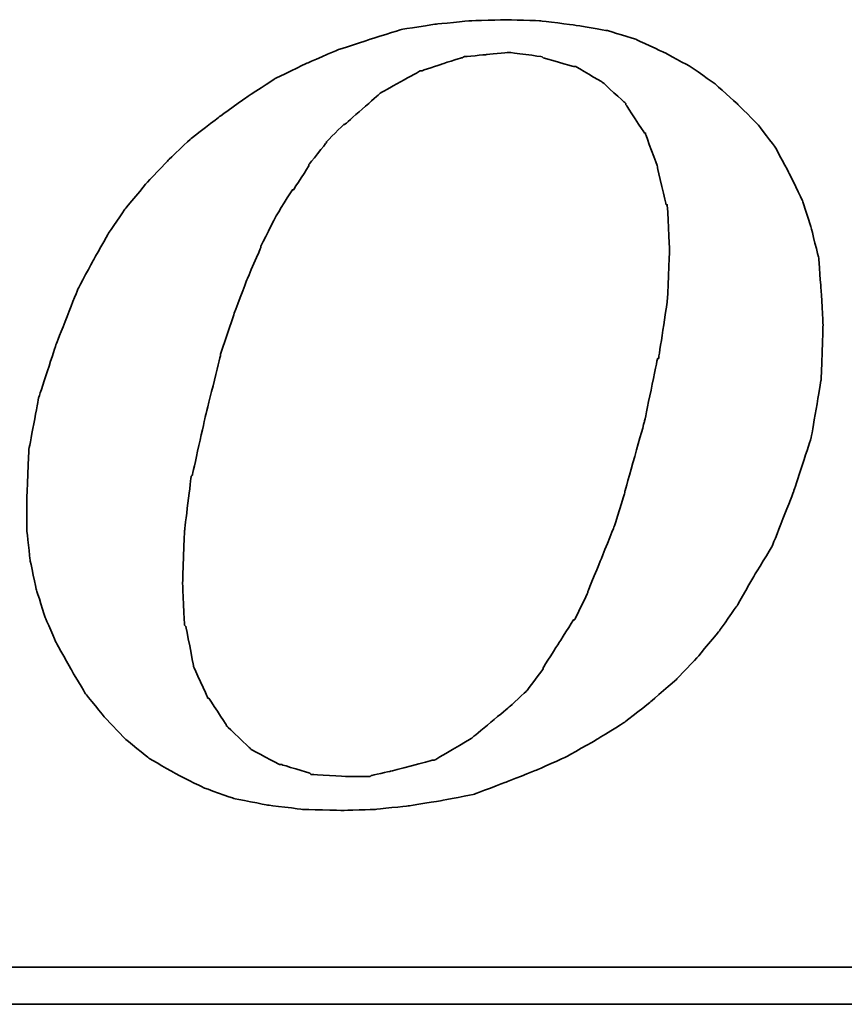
# Model space of a CAD drawing. Header units: millimetres. Extents: x 15 to 561, y -65 to 119.
# Tile 44 of 50: x 445.18 to 449.91, y -17.69 to -12.04. Entities that reach past the tile are written whole.
import ezdxf

# ---------------------------------------------------------------- set-up
doc = ezdxf.new("R2010")
doc.units = ezdxf.units.MM
doc.header["$LTSCALE"] = 0.15
doc.layers.add('DIM', color=4, linetype='CONTINUOUS')
doc.layers.add('layer 1', color=7, linetype='CONTINUOUS')

# ---------------------------------------------------------------- blocks, each defined once
blk = doc.blocks.new('TBI MOTION logo(完整正式版)')
at = {"layer": 'layer 1', "color": 22, "lineweight": 35}
for points, knots in [([(35.79625, -6.98375), (35.79625, -6.98375), (36.23125, -7.43875), (36.23125, -7.43875), (36.23125, -7.43875), (36.23125, -7.43875), (36.75625, -7.87125), (36.75625, -7.87125), (36.75625, -7.87125), (36.75625, -7.87125), (37.33125, -8.20375), (37.33125, -8.20375), (37.33125, -8.20375), (37.33125, -8.20375), (37.95625, -8.51875), (37.95625, -8.51875), (37.95625, -8.51875), (37.95625, -8.51875), (38.62625, -8.75875), (38.62625, -8.75875), (38.62625, -8.75875), (38.62625, -8.75875), (39.37125, -8.90375), (39.37125, -8.90375), (39.37125, -8.90375), (39.37125, -8.90375), (40.14125, -8.99875), (40.14125, -8.99875), (40.14125, -8.99875), (40.14125, -8.99875), (41.02625, -9.02375), (41.02625, -9.02375), (41.02625, -9.02375), (41.02625, -9.02375), (41.74625, -8.99875), (41.74625, -8.99875), (41.74625, -8.99875), (41.74625, -8.99875), (42.46625, -8.92375), (42.46625, -8.92375), (42.46625, -8.92375), (42.46625, -8.92375), (43.21125, -8.80625), (43.21125, -8.80625), (43.21125, -8.80625), (43.21125, -8.80625), (43.93125, -8.66375), (43.93125, -8.66375), (43.93125, -8.66375), (43.93125, -8.66375), (44.62625, -8.39875), (44.62625, -8.39875), (44.62625, -8.39875), (44.62625, -8.39875), (45.29625, -8.13375), (45.29625, -8.13375), (45.29625, -8.13375), (45.29625, -8.13375), (45.94625, -7.84375), (45.94625, -7.84375), (45.94625, -7.84375), (45.94625, -7.84375), (46.61625, -7.46375), (46.61625, -7.46375), (46.61625, -7.46375), (46.61625, -7.46375), (47.24125, -7.07875), (47.24125, -7.07875), (47.24125, -7.07875), (47.24125, -7.07875), (47.81625, -6.62375), (47.81625, -6.62375), (47.81625, -6.62375), (47.81625, -6.62375), (48.36875, -6.14375), (48.36875, -6.14375), (48.36875, -6.14375), (48.36875, -6.14375), (48.84625, -5.64125), (48.84625, -5.64125), (48.84625, -5.64125), (48.84625, -5.64125), (49.32625, -5.06375), (49.32625, -5.06375), (49.32625, -5.06375), (49.32625, -5.06375), (49.71125, -4.51374), (49.71125, -4.51374), (49.71125, -4.51374), (49.71125, -4.51374), (50.09625, -3.83874), (50.09625, -3.83874), (50.09625, -3.83874), (50.09625, -3.83874), (50.48125, -3.21374), (50.48125, -3.21374), (50.48125, -3.21374), (50.48125, -3.21374), (50.96125, -1.99125), (50.96125, -1.99125), (50.96125, -1.99125), (50.96125, -1.99125), (51.34375, -0.81875), (51.34375, -0.81875), (51.34375, -0.81875), (51.34375, -0.81875), (51.56125, 0.45624), (51.56125, 0.45624), (51.56125, 0.45624), (51.56125, 0.45624), (51.60625, 1.67624), (51.60625, 1.67624), (51.60625, 1.67624), (51.60625, 1.67624), (51.56125, 2.44625), (51.56125, 2.44625), (51.56125, 2.44625), (51.56125, 2.44625), (51.51125, 3.14125), (51.51125, 3.14125), (51.51125, 3.14125), (51.51125, 3.14125), (51.34375, 3.81125), (51.34375, 3.81125), (51.34375, 3.81125), (51.34375, 3.81125), (51.15125, 4.41125), (51.15125, 4.41125), (51.15125, 4.41125), (51.15125, 4.41125), (50.86125, 5.01125), (50.86125, 5.01125), (50.86125, 5.01125), (50.86125, 5.01125), (50.55125, 5.58875), (50.55125, 5.58875), (50.55125, 5.58875), (50.55125, 5.58875), (50.16625, 6.09125), (50.16625, 6.09125), (50.16625, 6.09125), (50.16625, 6.09125), (49.71125, 6.54875), (49.71125, 6.54875), (49.71125, 6.54875), (49.71125, 6.54875), (49.23125, 6.98125), (49.23125, 6.98125), (49.23125, 6.98125), (49.23125, 6.98125), (48.67875, 7.36625), (48.67875, 7.36625), (48.67875, 7.36625), (48.67875, 7.36625), (48.10375, 7.67625), (48.10375, 7.67625), (48.10375, 7.67625), (48.10375, 7.67625), (47.48125, 7.96375), (47.48125, 7.96375), (47.48125, 7.96375), (47.48125, 7.96375), (46.85625, 8.15625), (46.85625, 8.15625), (46.85625, 8.15625), (46.85625, 8.15625), (46.13625, 8.27624), (46.13625, 8.27624), (46.13625, 8.27624), (46.13625, 8.27624), (45.39125, 8.37125), (45.39125, 8.37125), (45.39125, 8.37125), (45.39125, 8.37125), (44.62625, 8.39624), (44.62625, 8.39624), (44.62625, 8.39624), (44.62625, 8.39624), (43.83625, 8.37125), (43.83625, 8.37125), (43.83625, 8.37125), (43.83625, 8.37125), (43.09125, 8.30125), (43.09125, 8.30125), (43.09125, 8.30125), (43.09125, 8.30125), (42.32125, 8.18125), (42.32125, 8.18125), (42.32125, 8.18125), (42.32125, 8.18125), (41.62875, 7.96375), (41.62875, 7.96375), (41.62875, 7.96375), (41.62875, 7.96375), (40.90625, 7.72625), (40.90625, 7.72625), (40.90625, 7.72625), (40.90625, 7.72625), (40.23624, 7.43625), (40.23624, 7.43625), (40.23624, 7.43625), (40.23624, 7.43625), (39.54124, 7.10125), (39.54124, 7.10125), (39.54124, 7.10125), (39.54124, 7.10125), (38.91625, 6.69125), (38.91625, 6.69125), (38.91625, 6.69125), (38.91625, 6.69125), (38.31625, 6.26125), (38.31625, 6.26125), (38.31625, 6.26125), (38.31625, 6.26125), (37.69125, 5.78125), (37.69125, 5.78125), (37.69125, 5.78125), (37.69125, 5.78125), (37.18625, 5.30125), (37.18625, 5.30125), (37.18625, 5.30125), (37.18625, 5.30125), (36.70625, 4.79624), (36.70625, 4.79624), (36.70625, 4.79624), (36.70625, 4.79624), (36.23125, 4.22125), (36.23125, 4.22125), (36.23125, 4.22125), (36.23125, 4.22125), (35.87124, 3.69375), (35.87124, 3.69375), (35.87124, 3.69375), (35.87124, 3.69375), (35.53125, 3.09125), (35.53125, 3.09125), (35.53125, 3.09125), (35.53125, 3.09125), (35.19875, 2.47125), (35.19875, 2.47125), (35.19875, 2.47125), (35.19875, 2.47125), (34.71625, 1.24625), (34.71625, 1.24625), (34.71625, 1.24625), (34.71625, 1.24625), (34.33125, 0.06874), (34.33125, 0.06874), (34.33125, 0.06874), (34.33125, 0.06874), (34.11625, -1.07875), (34.11625, -1.07875), (34.11625, -1.07875), (34.11625, -1.07875), (34.07125, -2.15875), (34.07125, -2.15875), (34.07125, -2.15875), (34.07125, -2.15875), (34.07125, -2.85375), (34.07125, -2.85375), (34.07125, -2.85375), (34.07125, -2.85375), (34.14125, -3.50375), (34.14125, -3.50375), (34.14125, -3.50375), (34.14125, -3.50375), (34.28625, -4.17375), (34.28625, -4.17375), (34.28625, -4.17375), (34.28625, -4.17375), (34.47625, -4.77624), (34.47625, -4.77624), (34.47625, -4.77624), (34.47625, -4.77624), (34.71625, -5.32625), (34.71625, -5.32625), (34.71625, -5.32625), (34.71625, -5.32625), (35.05375, -5.92875), (35.05375, -5.92875), (35.05375, -5.92875), (35.05375, -5.92875), (35.36375, -6.45375), (35.36375, -6.45375), (35.36375, -6.45375), (35.36375, -6.45375), (35.79625, -6.98375), (35.79625, -6.98375)], [0, 0, 0, 0, 0.01388889, 0.01388889, 0.01388889, 0.0138889, 0.02777778, 0.02777778, 0.02777778, 0.02777779, 0.04166667, 0.04166667, 0.04166667, 0.04166668, 0.05555556, 0.05555556, 0.05555556, 0.05555557, 0.06944444, 0.06944444, 0.06944444, 0.06944445, 0.08333333, 0.08333333, 0.08333333, 0.08333334, 0.09722222, 0.09722222, 0.09722222, 0.09722223, 0.11111111, 0.11111111, 0.11111111, 0.11111112, 0.125, 0.125, 0.125, 0.12500001, 0.13888889, 0.13888889, 0.13888889, 0.1388889, 0.15277778, 0.15277778, 0.15277778, 0.15277779, 0.16666667, 0.16666667, 0.16666667, 0.16666668, 0.18055556, 0.18055556, 0.18055556, 0.18055557, 0.19444444, 0.19444444, 0.19444444, 0.19444445, 0.20833333, 0.20833333, 0.20833333, 0.20833334, 0.22222222, 0.22222222, 0.22222222, 0.22222223, 0.23611111, 0.23611111, 0.23611111, 0.23611112, 0.25, 0.25, 0.25, 0.25000001, 0.26388889, 0.26388889, 0.26388889, 0.2638889, 0.27777778, 0.27777778, 0.27777778, 0.27777779, 0.29166667, 0.29166667, 0.29166667, 0.29166668, 0.30555556, 0.30555556, 0.30555556, 0.30555557, 0.31944444, 0.31944444, 0.31944444, 0.31944445, 0.33333333, 0.33333333, 0.33333333, 0.33333334, 0.34722222, 0.34722222, 0.34722222, 0.34722223, 0.36111111, 0.36111111, 0.36111111, 0.36111112, 0.375, 0.375, 0.375, 0.37500001, 0.38888889, 0.38888889, 0.38888889, 0.3888889, 0.40277778, 0.40277778, 0.40277778, 0.40277779, 0.41666667, 0.41666667, 0.41666667, 0.41666668, 0.43055556, 0.43055556, 0.43055556, 0.43055557, 0.44444444, 0.44444444, 0.44444444, 0.44444445, 0.45833333, 0.45833333, 0.45833333, 0.45833334, 0.47222222, 0.47222222, 0.47222222, 0.47222223, 0.48611111, 0.48611111, 0.48611111, 0.48611112, 0.5, 0.5, 0.5, 0.50000001, 0.51388889, 0.51388889, 0.51388889, 0.5138889, 0.52777778, 0.52777778, 0.52777778, 0.52777779, 0.54166667, 0.54166667, 0.54166667, 0.54166668, 0.55555556, 0.55555556, 0.55555556, 0.55555557, 0.56944444, 0.56944444, 0.56944444, 0.56944445, 0.58333333, 0.58333333, 0.58333333, 0.58333334, 0.59722222, 0.59722222, 0.59722222, 0.59722223, 0.61111111, 0.61111111, 0.61111111, 0.61111112, 0.625, 0.625, 0.625, 0.62500001, 0.63888889, 0.63888889, 0.63888889, 0.6388889, 0.65277778, 0.65277778, 0.65277778, 0.65277779, 0.66666667, 0.66666667, 0.66666667, 0.66666668, 0.68055556, 0.68055556, 0.68055556, 0.68055557, 0.69444444, 0.69444444, 0.69444444, 0.69444445, 0.70833333, 0.70833333, 0.70833333, 0.70833334, 0.72222222, 0.72222222, 0.72222222, 0.72222223, 0.73611111, 0.73611111, 0.73611111, 0.73611112, 0.75, 0.75, 0.75, 0.75000001, 0.76388889, 0.76388889, 0.76388889, 0.7638889, 0.77777778, 0.77777778, 0.77777778, 0.77777779, 0.79166667, 0.79166667, 0.79166667, 0.79166668, 0.80555556, 0.80555556, 0.80555556, 0.80555557, 0.81944444, 0.81944444, 0.81944444, 0.81944445, 0.83333333, 0.83333333, 0.83333333, 0.83333334, 0.84722222, 0.84722222, 0.84722222, 0.84722223, 0.86111111, 0.86111111, 0.86111111, 0.86111112, 0.875, 0.875, 0.875, 0.87500001, 0.88888889, 0.88888889, 0.88888889, 0.8888889, 0.90277778, 0.90277778, 0.90277778, 0.90277779, 0.91666667, 0.91666667, 0.91666667, 0.91666668, 0.93055556, 0.93055556, 0.93055556, 0.93055557, 0.94444444, 0.94444444, 0.94444444, 0.94444445, 0.95833333, 0.95833333, 0.95833333, 0.95833334, 0.97222222, 0.97222222, 0.97222222, 0.97222223, 0.98611111, 0.98611111, 0.98611111, 0.98611112, 1, 1, 1, 1]), ([(38.33875, 1.03124), (38.33875, 1.03124), (38.62625, 1.89625), (38.62625, 1.89625), (38.62625, 1.89625), (38.62625, 1.89625), (38.91625, 2.66375), (38.91625, 2.66375), (38.91625, 2.66375), (38.91625, 2.66375), (39.22625, 3.38125), (39.22625, 3.38125), (39.22625, 3.38125), (39.22625, 3.38125), (39.22625, 3.40624), (39.22625, 3.40624), (39.22625, 3.40624), (39.22625, 3.40624), (39.56124, 4.07624), (39.56124, 4.07624), (39.56124, 4.07624), (39.56124, 4.07624), (39.92125, 4.65125), (39.92125, 4.65125), (39.92125, 4.65125), (39.92125, 4.65125), (39.94625, 4.65125), (39.94625, 4.65125), (39.94625, 4.65125), (39.94625, 4.65125), (40.28125, 5.17875), (40.28125, 5.17875), (40.28125, 5.17875), (40.28125, 5.17875), (40.28125, 5.20375), (40.28125, 5.20375), (40.28125, 5.20375), (40.28125, 5.20375), (40.66875, 5.68625), (40.66875, 5.68625), (40.66875, 5.68625), (40.66875, 5.68625), (40.66875, 5.70625), (40.66875, 5.70625), (40.66875, 5.70625), (40.66875, 5.70625), (41.05124, 6.09125), (41.05124, 6.09125), (41.05124, 6.09125), (41.05124, 6.09125), (41.07625, 6.09125), (41.07625, 6.09125), (41.07625, 6.09125), (41.07625, 6.09125), (41.84125, 6.76625), (41.84125, 6.76625), (41.84125, 6.76625), (41.84125, 6.76625), (41.86625, 6.78625), (41.86625, 6.78625), (41.86625, 6.78625), (41.86625, 6.78625), (42.73125, 7.26624), (42.73125, 7.26624), (42.73125, 7.26624), (42.73125, 7.26624), (42.75625, 7.26624), (42.75625, 7.26624), (42.75625, 7.26624), (42.75625, 7.26624), (43.18625, 7.41125), (43.18625, 7.41125), (43.18625, 7.41125), (43.18625, 7.41125), (43.64125, 7.55625), (43.64125, 7.55625), (43.64125, 7.55625), (43.64125, 7.55625), (43.66625, 7.55625), (43.66625, 7.55625), (43.66625, 7.55625), (43.66625, 7.55625), (43.69125, 7.58124), (43.69125, 7.58124), (43.69125, 7.58124), (43.69125, 7.58124), (44.19125, 7.62625), (44.19125, 7.62625), (44.19125, 7.62625), (44.19125, 7.62625), (44.67125, 7.67625), (44.67125, 7.67625), (44.67125, 7.67625), (44.67125, 7.67625), (44.69625, 7.67625), (44.69625, 7.67625), (44.69625, 7.67625), (44.69625, 7.67625), (45.41875, 7.58124), (45.41875, 7.58124), (45.41875, 7.58124), (45.41875, 7.58124), (45.44125, 7.55625), (45.44125, 7.55625), (45.44125, 7.55625), (45.44125, 7.55625), (46.11125, 7.36625), (46.11125, 7.36625), (46.11125, 7.36625), (46.11125, 7.36625), (46.13625, 7.36625), (46.13625, 7.36625), (46.13625, 7.36625), (46.13625, 7.36625), (46.15875, 7.36625), (46.15875, 7.36625), (46.15875, 7.36625), (46.15875, 7.36625), (46.73625, 7.02624), (46.73625, 7.02624), (46.73625, 7.02624), (46.73625, 7.02624), (46.76125, 7.00624), (46.76125, 7.00624), (46.76125, 7.00624), (46.76125, 7.00624), (47.24125, 6.57124), (47.24125, 6.57124), (47.24125, 6.57124), (47.24125, 6.57124), (47.26625, 6.54875), (47.26625, 6.54875), (47.26625, 6.54875), (47.26625, 6.54875), (47.26625, 6.52375), (47.26625, 6.52375), (47.26625, 6.52375), (47.26625, 6.52375), (47.67375, 5.89875), (47.67375, 5.89875), (47.67375, 5.89875), (47.67375, 5.89875), (47.69625, 5.89875), (47.69625, 5.89875), (47.69625, 5.89875), (47.69625, 5.89875), (47.69625, 5.87625), (47.69625, 5.87625), (47.69625, 5.87625), (47.69625, 5.87625), (47.96125, 5.15625), (47.96125, 5.15625), (47.96125, 5.15625), (47.96125, 5.15625), (47.96125, 5.13125), (47.96125, 5.13125), (47.96125, 5.13125), (47.96125, 5.13125), (48.15125, 4.31875), (48.15125, 4.31875), (48.15125, 4.31875), (48.15125, 4.31875), (48.17625, 4.31875), (48.17625, 4.31875), (48.17625, 4.31875), (48.17625, 4.31875), (48.17625, 4.29125), (48.17625, 4.29125), (48.17625, 4.29125), (48.17625, 4.29125), (48.22625, 3.33125), (48.22625, 3.33125), (48.22625, 3.33125), (48.22625, 3.33125), (48.22625, 3.30875), (48.22625, 3.30875), (48.22625, 3.30875), (48.22625, 3.30875), (48.17625, 2.20624), (48.17625, 2.20624), (48.17625, 2.20624), (48.17625, 2.20624), (48.17625, 2.18124), (48.17625, 2.18124), (48.17625, 2.18124), (48.17625, 2.18124), (47.98375, 0.93624), (47.98375, 0.93624), (47.98375, 0.93624), (47.98375, 0.93624), (47.96125, 0.93624), (47.96125, 0.93624), (47.96125, 0.93624), (47.96125, 0.93624), (47.67375, -0.45874), (47.67375, -0.45874), (47.67375, -0.45874), (47.67375, -0.45874), (47.24125, -1.99125), (47.24125, -1.99125), (47.24125, -1.99125), (47.24125, -1.99125), (47.24125, -2.01874), (47.24125, -2.01874), (47.24125, -2.01874), (47.24125, -2.01874), (47.00125, -2.78375), (47.00125, -2.78375), (47.00125, -2.78375), (47.00125, -2.78375), (46.71125, -3.50375), (46.71125, -3.50375), (46.71125, -3.50375), (46.71125, -3.50375), (46.42625, -4.19875), (46.42625, -4.19875), (46.42625, -4.19875), (46.42625, -4.19875), (46.42625, -4.22375), (46.42625, -4.22375), (46.42625, -4.22375), (46.42625, -4.22375), (46.13625, -4.82374), (46.13625, -4.82374), (46.13625, -4.82374), (46.13625, -4.82374), (46.11125, -4.82374), (46.11125, -4.82374), (46.11125, -4.82374), (46.11125, -4.82374), (45.77625, -5.35125), (45.77625, -5.35125), (45.77625, -5.35125), (45.77625, -5.35125), (45.44125, -5.87875), (45.44125, -5.87875), (45.44125, -5.87875), (45.44125, -5.87875), (45.44125, -5.90375), (45.44125, -5.90375), (45.44125, -5.90375), (45.44125, -5.90375), (45.10625, -6.35875), (45.10625, -6.35875), (45.10625, -6.35875), (45.10625, -6.35875), (45.08125, -6.38375), (45.08125, -6.38375), (45.08125, -6.38375), (45.08125, -6.38375), (44.69625, -6.74375), (44.69625, -6.74375), (44.69625, -6.74375), (44.69625, -6.74375), (43.88375, -7.41625), (43.88375, -7.41625), (43.88375, -7.41625), (43.88375, -7.41625), (43.85625, -7.43875), (43.85625, -7.43875), (43.85625, -7.43875), (43.85625, -7.43875), (43.04125, -7.91875), (43.04125, -7.91875), (43.04125, -7.91875), (43.04125, -7.91875), (43.01625, -7.91875), (43.01625, -7.91875), (43.01625, -7.91875), (43.01625, -7.91875), (42.99625, -7.91875), (42.99625, -7.91875), (42.99625, -7.91875), (42.99625, -7.91875), (42.08125, -8.15875), (42.08125, -8.15875), (42.08125, -8.15875), (42.08125, -8.15875), (41.65125, -8.25625), (41.65125, -8.25625), (41.65125, -8.25625), (41.65125, -8.25625), (41.62875, -8.27875), (41.62875, -8.27875), (41.62875, -8.27875), (41.62875, -8.27875), (41.60125, -8.27875), (41.60125, -8.27875), (41.60125, -8.27875), (41.60125, -8.27875), (41.12125, -8.27875), (41.12125, -8.27875), (41.12125, -8.27875), (41.12125, -8.27875), (40.35624, -8.23125), (40.35624, -8.23125), (40.35624, -8.23125), (40.35624, -8.23125), (40.33125, -8.23125), (40.33125, -8.23125), (40.33125, -8.23125), (40.33125, -8.23125), (40.30625, -8.20375), (40.30625, -8.20375), (40.30625, -8.20375), (40.30625, -8.20375), (39.68375, -8.01375), (39.68375, -8.01375), (39.68375, -8.01375), (39.68375, -8.01375), (39.66124, -8.01375), (39.66124, -8.01375), (39.66124, -8.01375), (39.66124, -8.01375), (39.63625, -8.01375), (39.63625, -8.01375), (39.63625, -8.01375), (39.63625, -8.01375), (39.01125, -7.67875), (39.01125, -7.67875), (39.01125, -7.67875), (39.01125, -7.67875), (38.98875, -7.65375), (38.98875, -7.65375), (38.98875, -7.65375), (38.98875, -7.65375), (38.48625, -7.17375), (38.48625, -7.17375), (38.48625, -7.17375), (38.48625, -7.17375), (38.45875, -7.14875), (38.45875, -7.14875), (38.45875, -7.14875), (38.45875, -7.14875), (38.45875, -7.12875), (38.45875, -7.12875), (38.45875, -7.12875), (38.45875, -7.12875), (38.07625, -6.54875), (38.07625, -6.54875), (38.07625, -6.54875), (38.07625, -6.54875), (38.05125, -6.54875), (38.05125, -6.54875), (38.05125, -6.54875), (38.05125, -6.54875), (38.05125, -6.52875), (38.05125, -6.52875), (38.05125, -6.52875), (38.05125, -6.52875), (37.74125, -5.85375), (37.74125, -5.85375), (37.74125, -5.85375), (37.74125, -5.85375), (37.74125, -5.82875), (37.74125, -5.82875), (37.74125, -5.82875), (37.74125, -5.82875), (37.57375, -4.96875), (37.57375, -4.96875), (37.57375, -4.96875), (37.57375, -4.96875), (37.54625, -4.94375), (37.54625, -4.94375), (37.54625, -4.94375), (37.54625, -4.94375), (37.50125, -4.03375), (37.50125, -4.03375), (37.50125, -4.03375), (37.50125, -4.03375), (37.50125, -4.00875), (37.50125, -4.00875), (37.50125, -4.00875), (37.50125, -4.00875), (37.54625, -2.85375), (37.54625, -2.85375), (37.54625, -2.85375), (37.54625, -2.85375), (37.69125, -1.65875), (37.69125, -1.65875), (37.69125, -1.65875), (37.69125, -1.65875), (37.71624, -1.63375), (37.71624, -1.63375), (37.71624, -1.63375), (37.71624, -1.63375), (38.00375, -0.33875), (38.00375, -0.33875), (38.00375, -0.33875), (38.00375, -0.33875), (38.33875, 1.00624), (38.33875, 1.00624), (38.33875, 1.00624), (38.33875, 1.00624), (38.33875, 1.03124), (38.33875, 1.03124)], [0, 0, 0, 0, 0.01010101, 0.01010101, 0.01010101, 0.01010102, 0.02020202, 0.02020202, 0.02020202, 0.02020203, 0.03030303, 0.03030303, 0.03030303, 0.03030304, 0.04040404, 0.04040404, 0.04040404, 0.04040405, 0.05050505, 0.05050505, 0.05050505, 0.05050506, 0.06060606, 0.06060606, 0.06060606, 0.06060607, 0.07070707, 0.07070707, 0.07070707, 0.07070708, 0.08080808, 0.08080808, 0.08080808, 0.08080809, 0.09090909, 0.09090909, 0.09090909, 0.0909091, 0.1010101, 0.1010101, 0.1010101, 0.10101011, 0.11111111, 0.11111111, 0.11111111, 0.11111112, 0.12121212, 0.12121212, 0.12121212, 0.12121213, 0.13131313, 0.13131313, 0.13131313, 0.13131314, 0.14141414, 0.14141414, 0.14141414, 0.14141415, 0.15151515, 0.15151515, 0.15151515, 0.15151516, 0.16161616, 0.16161616, 0.16161616, 0.16161617, 0.17171717, 0.17171717, 0.17171717, 0.17171718, 0.18181818, 0.18181818, 0.18181818, 0.18181819, 0.19191919, 0.19191919, 0.19191919, 0.1919192, 0.2020202, 0.2020202, 0.2020202, 0.20202021, 0.21212121, 0.21212121, 0.21212121, 0.21212122, 0.22222222, 0.22222222, 0.22222222, 0.22222223, 0.23232323, 0.23232323, 0.23232323, 0.23232324, 0.24242424, 0.24242424, 0.24242424, 0.24242425, 0.25252525, 0.25252525, 0.25252525, 0.25252526, 0.26262626, 0.26262626, 0.26262626, 0.26262627, 0.27272727, 0.27272727, 0.27272727, 0.27272728, 0.28282828, 0.28282828, 0.28282828, 0.28282829, 0.29292929, 0.29292929, 0.29292929, 0.2929293, 0.3030303, 0.3030303, 0.3030303, 0.30303031, 0.31313131, 0.31313131, 0.31313131, 0.31313132, 0.32323232, 0.32323232, 0.32323232, 0.32323233, 0.33333333, 0.33333333, 0.33333333, 0.33333334, 0.34343434, 0.34343434, 0.34343434, 0.34343435, 0.35353535, 0.35353535, 0.35353535, 0.35353536, 0.36363636, 0.36363636, 0.36363636, 0.36363637, 0.37373737, 0.37373737, 0.37373737, 0.37373738, 0.38383838, 0.38383838, 0.38383838, 0.38383839, 0.39393939, 0.39393939, 0.39393939, 0.3939394, 0.4040404, 0.4040404, 0.4040404, 0.40404041, 0.41414141, 0.41414141, 0.41414141, 0.41414142, 0.42424242, 0.42424242, 0.42424242, 0.42424243, 0.43434343, 0.43434343, 0.43434343, 0.43434344, 0.44444444, 0.44444444, 0.44444444, 0.44444445, 0.45454545, 0.45454545, 0.45454545, 0.45454546, 0.46464646, 0.46464646, 0.46464646, 0.46464647, 0.47474747, 0.47474747, 0.47474747, 0.47474748, 0.48484848, 0.48484848, 0.48484848, 0.48484849, 0.49494949, 0.49494949, 0.49494949, 0.4949495, 0.50505051, 0.50505051, 0.50505051, 0.50505052, 0.51515152, 0.51515152, 0.51515152, 0.51515153, 0.52525253, 0.52525253, 0.52525253, 0.52525254, 0.53535354, 0.53535354, 0.53535354, 0.53535355, 0.54545455, 0.54545455, 0.54545455, 0.54545456, 0.55555556, 0.55555556, 0.55555556, 0.55555557, 0.56565657, 0.56565657, 0.56565657, 0.56565658, 0.57575758, 0.57575758, 0.57575758, 0.57575759, 0.58585859, 0.58585859, 0.58585859, 0.5858586, 0.5959596, 0.5959596, 0.5959596, 0.59595961, 0.60606061, 0.60606061, 0.60606061, 0.60606062, 0.61616162, 0.61616162, 0.61616162, 0.61616163, 0.62626263, 0.62626263, 0.62626263, 0.62626264, 0.63636364, 0.63636364, 0.63636364, 0.63636365, 0.64646465, 0.64646465, 0.64646465, 0.64646466, 0.65656566, 0.65656566, 0.65656566, 0.65656567, 0.66666667, 0.66666667, 0.66666667, 0.66666668, 0.67676768, 0.67676768, 0.67676768, 0.67676769, 0.68686869, 0.68686869, 0.68686869, 0.6868687, 0.6969697, 0.6969697, 0.6969697, 0.69696971, 0.70707071, 0.70707071, 0.70707071, 0.70707072, 0.71717172, 0.71717172, 0.71717172, 0.71717173, 0.72727273, 0.72727273, 0.72727273, 0.72727274, 0.73737374, 0.73737374, 0.73737374, 0.73737375, 0.74747475, 0.74747475, 0.74747475, 0.74747476, 0.75757576, 0.75757576, 0.75757576, 0.75757577, 0.76767677, 0.76767677, 0.76767677, 0.76767678, 0.77777778, 0.77777778, 0.77777778, 0.77777779, 0.78787879, 0.78787879, 0.78787879, 0.7878788, 0.7979798, 0.7979798, 0.7979798, 0.79797981, 0.80808081, 0.80808081, 0.80808081, 0.80808082, 0.81818182, 0.81818182, 0.81818182, 0.81818183, 0.82828283, 0.82828283, 0.82828283, 0.82828284, 0.83838384, 0.83838384, 0.83838384, 0.83838385, 0.84848485, 0.84848485, 0.84848485, 0.84848486, 0.85858586, 0.85858586, 0.85858586, 0.85858587, 0.86868687, 0.86868687, 0.86868687, 0.86868688, 0.87878788, 0.87878788, 0.87878788, 0.87878789, 0.88888889, 0.88888889, 0.88888889, 0.8888889, 0.8989899, 0.8989899, 0.8989899, 0.89898991, 0.90909091, 0.90909091, 0.90909091, 0.90909092, 0.91919192, 0.91919192, 0.91919192, 0.91919193, 0.92929293, 0.92929293, 0.92929293, 0.92929294, 0.93939394, 0.93939394, 0.93939394, 0.93939395, 0.94949495, 0.94949495, 0.94949495, 0.94949496, 0.95959596, 0.95959596, 0.95959596, 0.95959597, 0.96969697, 0.96969697, 0.96969697, 0.96969698, 0.97979798, 0.97979798, 0.97979798, 0.97979799, 0.98989899, 0.98989899, 0.98989899, 0.989899, 1, 1, 1, 1]), ([(75.90875, -9.47875), (75.90875, -9.47875), (75.90875, -12.28625), (75.90875, -12.28625), (75.90875, -12.28625), (75.90875, -12.28625), (75.90875, -12.47875), (75.90875, -12.47875), (75.90875, -12.47875), (75.90875, -12.47875), (75.71625, -12.47875), (75.71625, -12.47875), (75.71625, -12.47875), (75.71625, -12.47875), (-88.32875, -12.47875), (-88.32875, -12.47875), (-88.32875, -12.47875), (-88.32875, -12.47875), (-88.32875, -13.29375), (-88.32875, -13.29375), (-88.32875, -13.29375), (-88.32875, -13.29375), (82.89125, -13.29375), (82.89125, -13.29375), (82.89125, -13.29375), (82.89125, -13.29375), (75.90875, -9.47875), (75.90875, -9.47875)], [0, 0, 0, 0, 0.14285714, 0.14285714, 0.14285714, 0.14285715, 0.28571429, 0.28571429, 0.28571429, 0.2857143, 0.42857143, 0.42857143, 0.42857143, 0.42857144, 0.57142857, 0.57142857, 0.57142857, 0.57142858, 0.71428571, 0.71428571, 0.71428571, 0.71428572, 0.85714286, 0.85714286, 0.85714286, 0.85714287, 1, 1, 1, 1])]:
    blk.add_open_spline(points, degree=3, knots=knots, dxfattribs=at)

msp = doc.modelspace()

# ---------------------------------------------------------------- block references
at = {"layer": 'DIM', "color": 0, "xscale": 0.2606204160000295, "yscale": 0.2606204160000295, "zscale": 0.2606204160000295}
msp.add_blockref('TBI MOTION logo(完整正式版)', (436.3378, -14.2275), dxfattribs=at)

doc.saveas('drawing.dxf')
